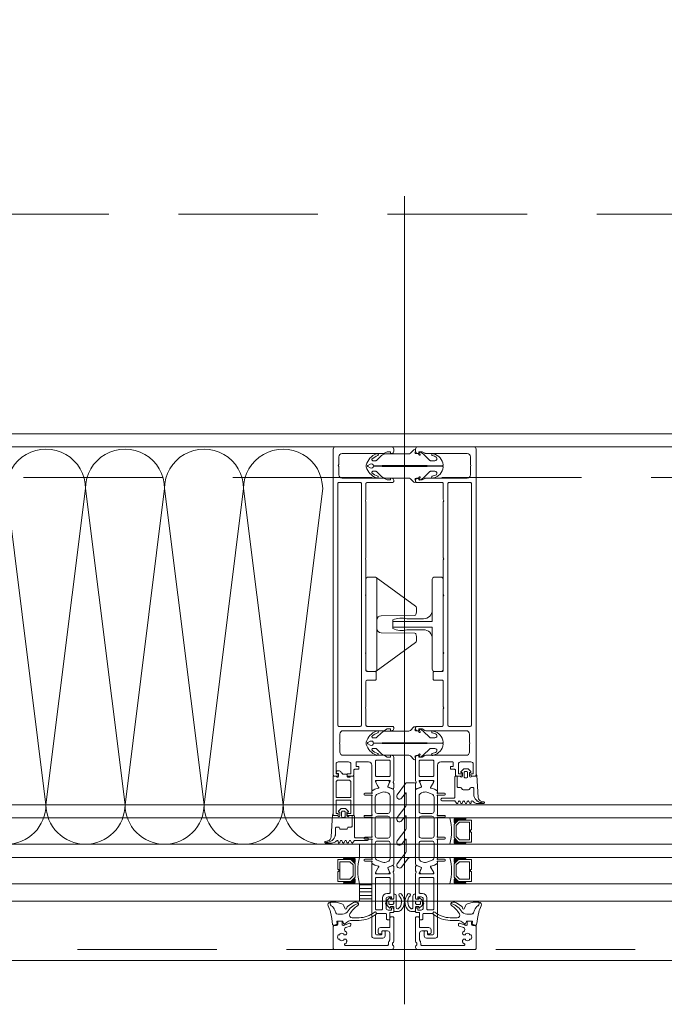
# Model space of a CAD drawing. Header units: millimetres. Extents: x 144573 to 336993, y 74252 to 247042.
# Tile 239 of 256: x 168444 to 168738, y 174595 to 175044. Entities that reach past the tile are written whole.
import ezdxf

# ---------------------------------------------------------------- set-up
doc = ezdxf.new("R2010")
doc.units = ezdxf.units.MM
doc.linetypes.add('ČÁRKOVANÁ', pattern=[19.05, 12.7, -6.35])
doc.layers.add('FASÁDA DETAILNÍ', color=255, linetype='Continuous', lineweight=0)

# ---------------------------------------------------------------- blocks, each defined once
blk = doc.blocks.new('244748_a')
blk.add_lwpolyline([(8.32, -1.69, 0.082248), (6.34, -0.9, -1.09695), (6.94, -0.1, -0.315353), (11.26, -5.15, -0.480529), (10.87, -5.64), (4.27, -5.64), (4.08, -5.45), (-16.53, -5.45), (-16.72, -5.64), (-20.43, -5.64, 0.574019), (-21.93, -4.78), (-22.99, -5.4, 0.524827), (-22.99, -5.9), (-21.93, -6.52, 0.574021), (-20.43, -5.66), (-16.72, -5.66), (-16.53, -5.85), (4.08, -5.85), (4.27, -5.66), (10.87, -5.66, -0.480529), (11.26, -6.15, -0.326229), (6.88, -11.09, -1.09695), (6.28, -10.3, 0.081457), (8.32, -9.61, 0.599203), (7.48, -8.05), (5.52, -8.05, 0.198965), (5.17, -8.2), (2.22, -11.15), (0.93, -12.01, -0.738038), (0.51, -11.62), (0.87, -11, 1), (0.35, -10.7), (0, -11.3), (-0.98, -11.3, 0.619205), (-1.45, -12.06), (-1.28, -12.43, -0.808139), (-2.04, -13.04), (-3.63, -11.44, 0.198906), (-4.34, -11.15), (-14.99, -11.15, -0.198936), (-16.76, -10.42), (-18.98, -8.2, 0.198942), (-19.33, -8.05), (-20.67, -8.05, 0.500217), (-21.09, -8.73, 0.122037), (-18.5, -10.27, -1.093735), (-19.1, -11.07, -0.240768), (-23.7, -6.07, -0.106226), (-23.7, -5.23, -0.256232), (-19, -0.13, -1.093735), (-18.4, -0.92, 0.116856), (-21.09, -2.57, 0.500217), (-20.67, -3.25), (-19.33, -3.25, 0.198942), (-18.98, -3.1), (-16.75, -0.88, -0.198936), (-14.99, -0.15), (-4.34, -0.15, 0.198907), (-3.63, 0.14), (-2.04, 1.74, -0.808139), (-1.28, 1.13), (-1.45, 0.76, 0.619205), (-0.98, 0), (0, 0), (0.35, -0.6, 1), (0.87, -0.3), (0.51, 0.32, -0.738038), (0.93, 0.71), (2.22, -0.15), (5.17, -3.1, 0.198965), (5.52, -3.25), (7.48, -3.25, 0.599203)], format="xyb", close=True)
blk = doc.blocks.new('236134_0100_s_v')
for points in [[(22.8, -23), (22.8, -5), (42, -5, 0.414214), (43, -4), (43, -1, 0.414214), (42, 0), (1, 0, 0.414214), (0, -1), (0, -4, 0.414214), (1, -5), (20.2, -5), (20.2, -23)], [(15, -5, -0.414214), (19, -9), (19, -16.57, 0.165764), (19.53, -23), (23.47, -23, 0.165764), (24, -16.57), (24, -9, -0.414214), (28, -5)]]:
    blk.add_lwpolyline(points, format="xyb")
blk = doc.blocks.new('236134_0200_s_v')
for points in [[(19.58, 5, -0.41166), (17.58, 6.98), (17.45, 22.25, 0.344217), (17.07, 22.73), (16, 23), (14, 23, 0.240828), (13.19, 22.59), (0.19, 4.59)], [(23.42, 5, 0.41166), (25.42, 6.98), (25.55, 22.25, -0.344217), (25.93, 22.73), (27, 23), (29, 23, -0.240828), (29.81, 22.59), (42.81, 4.59)]]:
    blk.add_lwpolyline(points, format="xyb")
blk.add_lwpolyline([(42, 5), (1, 5, 0.414214), (0, 4), (0, 1, 0.414214), (1, 0), (42, 0, 0.414214), (43, 1), (43, 4, 0.414214)], format="xyb", close=True)
blk = doc.blocks.new('284336')
for points in [[(-0.7, -9.6), (-10, -9.6, 0.414511), (-10.51, -10.11), (-10.51, -15.51, -1), (-11.69, -15.51), (-11.69, -9.6), (-12.69, -8.95, -0.668884), (-12.6, -8.23), (-11.99, -8.01, 0.766384), (-11.99, -7.21), (-12.6, -6.99, -0.76831), (-12.6, -6.23), (-11.99, -6.01, 0.766384), (-11.99, -5.21), (-12.6, -4.99, -0.76831), (-12.6, -4.23), (-11.99, -4.01, 0.766384), (-11.99, -3.21), (-12.6, -2.99, -0.877523), (-12.5, -2.22), (-12.1, -2.22, 0.698129), (-11.83, -1.5, -0.220231), (-12.89, 0.78), (-12.89, 3.45, -0.157143), (-12.82, 3.68), (-12.69, 3.42, -0.067482), (-12.48, 2.53, 0.393136), (-8.66, -1.02), (-6.1, -1.02, -0.414214), (-5.61, -1.51), (-5.61, -2.22, -0.267949), (-5.85, -2.65), (-6.35, -2.93, 0.267949), (-6.61, -3.38), (-6.61, -5.84, 0.267949), (-6.35, -6.29), (-5.85, -6.57, -0.267949), (-5.61, -7), (-5.61, -8.11, 0.414215), (-5.1, -8.62), (-0.41, -8.62), (-0.41, -9.31, -0.414212), (-0.7, -9.6)], [(-0.41, 0), (-0.41, -2, 0.990243), (-0.4, -3.02), (0.9, -3.02, 0.414214), (1.21, -2.71), (1.21, -2.61, -0.668123), (1.71, -2.4), (2.75, -3.45, -0.199004), (2.89, -3.79), (2.89, -5.43, -0.199038), (2.75, -5.77), (1.71, -6.82, -0.668191), (1.21, -6.61), (1.21, -6.51, 0.414214), (0.9, -6.2), (-0.4, -6.2, 0.990269), (-0.41, -7.22), (-0.41, -8.6), (-5.1, -8.6, -0.414215), (-5.59, -8.11), (-5.59, -7, 0.267949), (-5.84, -6.56), (-6.34, -6.27, -0.267949), (-6.59, -5.84), (-6.59, -3.38, -0.267949), (-6.34, -2.95), (-5.84, -2.66, 0.267949), (-5.59, -2.22), (-5.59, -1.51, 0.414214), (-6.1, -1), (-8.66, -1, -0.393156), (-12.46, 2.53, 0.067572), (-12.67, 3.43), (-12.8, 3.7, -0.637545), (-12.12, 3.53), (-11.92, 2.53, 0.344315), (-10.06, 0.91), (0, 0.38, -0.406913), (0.39, 0), (-0.41, 0)], [(1.7, -4.31, 0.414235), (1.2, -3.81), (-0.7, -3.81, 0.414214), (-1.2, -4.31), (-1.2, -4.91, 0.414214), (-0.7, -5.41), (1.2, -5.41, 0.414235), (1.7, -4.91), (1.7, -4.31)]]:
    blk.add_lwpolyline(points, format="xyb", close=True)
blk = doc.blocks.new('nesystémový nástavec 18')
for p, q in [((-17.5, 9.3), (-15.36, 9.3)), ((-15.36, 9.3), (0, 9.3)), ((0, 9.3), (0, 7.8)), ((-18, 6.8), (-18, 8.8)), ((-17, 6.3), (-17.5, 6.3)), ((-11, 8), (-17, 8)), ((-17, 8), (-17, 6.3)), ((-11, 1.3), (-11, 8)), ((-2.8, 8), (-9.7, 8)), ((-9.7, 1.3), (-9.7, 8)), ((-1.8, 2.3), (-1.8, 7)), ((-0.5, 7.3), (-0.5, 6.8)), ((0, 6.3), (0.55, 6.3)), ((0.55, 6.3), (0.95, 5.9)), ((0.95, 5.9), (0.95, 4.8)), ((0.95, 4.8), (0.95, 4.14)), ((-18, 0.5), (-18, 1.8)), ((-17.5, 2.3), (-17, 2.3)), ((-1.8, 0), (-17.5, 0)), ((-17, 2.3), (-17, 1.3)), ((-17, 1.3), (-11, 1.3)), ((-9.7, 1.3), (-2.8, 1.3)), ((0, 0), (-1.8, 0)), ((-0.4, 2.23), (-0.5, 2.04)), ((-0.5, 2.04), (-0.5, 2)), ((1.2, 2.44), (0, 2.44)), ((0, 1.5), (0, 0)), ((0.95, 4.14), (1.2, 4.14)), ((1.2, 1.85), (1.2, 2.44)), ((1.4, 3.94), (1.4, 3.84)), ((1.6, 3.64), (1.6, 3.64)), ((1.8, 1.37), (1.7, 1.35)), ((2.25, 1.63), (1.8, 1.37)), ((2.4, 2.84), (2.4, 1.89))]:
    blk.add_line(p, q)
for centre, radius, start, end in [((-17.5, 8.8), 0.5, 90, 180), ((-15.36, 9.8), 0.5, 270, 270.084), ((-17.5, 6.8), 0.5, 180.0012, 269.9988), ((-2.8, 7), 1, 0, 90), ((0, 7.3), 0.5, 89.9955, 180.0071), ((0, 6.8), 0.5, 179.9949, 270.006), ((0.75, 4.8), 0.2, 359.9656, 0.0344), ((-17.5, 1.8), 0.5, 89.999, 180.0002), ((-17.5, 0.5), 0.5, 180, 270), ((-2.8, 2.3), 1, 270, 0), ((0, 2), 0.5, 179.9716, 270.0327), ((0, 1.94), 0.5, 89.9975, 144.0007), ((1.2, 3.94), 0.2, 359.9707, 90.0249), ((1.7, 1.85), 0.5, 179.9991, 270), ((1.6, 3.84), 0.2, 179.9737, 270.035), ((1.6, 2.84), 0.8, 0.0065, 89.9919), ((2.1, 1.89), 0.3, 299.9815, 0.0183)]:
    blk.add_arc(centre, radius, start, end)
blk = doc.blocks.new('433270')
blk.add_lwpolyline([(1, 0, 0.414364), (0, -1), (0, -1.4, 0.255924), (0.23, -1.83, -0.547723), (0.23, -3.17, 0.255924), (0, -3.6), (0, -14.6, 0.414214), (0.3, -14.9), (1.2, -14.9, 0.414214), (1.7, -14.4), (1.7, -10.3, -0.414214), (2, -10), (6, -10, 0.414248), (7, -9), (7, -7.7, 0.414179), (6.5, -7.2), (5.7, -7.2, 0.414232), (5.4, -7.5), (5.4, -8.2, -0.414198), (5.1, -8.5), (2.8, -8.5, -0.414204), (1.8, -7.5), (1.8, -4.49, -0.147432), (1.97, -3.94, 0.147461), (2.4, -2.5), (2.4, -2.3, -0.414214), (2.9, -1.8), (21.87, -1.8, -0.668178), (22.22, -2.65), (22.16, -2.72, 1), (21.59, -3.29), (21.52, -3.35, 0.198912), (21.38, -3.71), (21.38, -4.05, 0.414214), (22.08, -4.75), (22.38, -4.75, 0.576988), (22.64, -4.3, -0.311246), (24.56, -4.3, 0.576988), (24.82, -4.75), (25.3, -4.75, -0.260065), (25.3, -6.65), (24.82, -6.65, 0.576988), (24.56, -7.1, -0.311246), (22.64, -7.1, 0.576988), (22.38, -6.65), (22.08, -6.65, 0.414214), (21.38, -7.35), (21.38, -7.61, 0.267949), (21.63, -8.04), (21.89, -8.2, -0.637047), (21.73, -10), (19.83, -10.7, 0.315299), (19.5, -11.17), (19.5, -11.49, 0.520567), (20.17, -11.96), (22.83, -10.99, -0.520567), (23.5, -11.46), (23.5, -12.5, 0.414062), (24, -13), (25, -13, 0.414186), (25.5, -12.5), (25.5, -11.5, -0.414182), (26, -11), (27, -11, 0.414214), (27.5, -10.5), (27.5, -0.5, 0.414214), (27, 0), (1, 0)], format="xyb", close=True)
blk = doc.blocks.new('284325')
for points in [[(0.84, -5.23, -0.560316), (0.94, -4.73), (1.94, -4.36, 0.3153), (2.14, -4.08), (2.14, -1.89, 0.451558), (1.8, -1.59), (0.9, -1.7, -0.399586), (0.57, -1.46), (0.3, -0.07, -0.415977), (0.53, 0.29, 0.024107), (6.15, 1.24, 0.076636), (8.99, 2.34, -0.577615), (10.79, 1.3), (10.02, 1.37, 0.283171), (9.08, 0.9, -0.168429), (7.07, -0.74), (5.9, -1.16, 0.315302), (5.24, -2.1), (5.24, -4.21, 0.269719), (6.76, -6.82, -0.194797), (10.18, -11.53, -0.342663), (9.17, -11.17, 0.119207), (5.43, -7.59, 0.578571), (3.63, -8.62), (3.63, -11.77, 0.176415), (6.16, -18.72, -1), (5.24, -19.49, -0.176415), (2.43, -11.77), (2.43, -8.89, 0.208286), (0.84, -5.23)], [(8.95, -6.65), (10.32, -8.78, -0.134555), (10.79, -10.63, -0.339795), (10.19, -11.53, 0.194788), (6.76, -6.81, -0.269736), (5.25, -4.21), (5.25, -2.1, -0.315302), (5.9, -1.17), (7.07, -0.74, 0.168429), (9.09, 0.89, -0.283167), (10.01, 1.36), (10.79, 1.29), (10.79, -0.74, -0.070852), (10.71, -1.3), (9.95, -3.93, -0.241839), (9.08, -4.83), (7.93, -5.22, 0.836024), (8.08, -6.19), (8.11, -6.19, -0.255349), (8.95, -6.65)]]:
    blk.add_lwpolyline(points, format="xyb", close=True)
blk = doc.blocks.new('*U1335')
for points in [[(0, 0, 0.414243), (0.1, 0.1), (0, 0.9, -1.0001), (0.2, 0.9), (0.1, 0.1, 0.414228), (0.2, 0, 0.414228)], [(0.2, 0, 0.414243), (0.3, 0.1), (0.2, 0.9, -1.0001), (0.4, 0.9), (0.3, 0.1, 0.414228), (0.4, 0, 0.414228)], [(0.4, 0, 0.414243), (0.5, 0.1), (0.4, 0.9, -1.0001), (0.6, 0.9), (0.5, 0.1, 0.414228), (0.6, 0, 0.414228)], [(0.6, 0, 0.414243), (0.7, 0.1), (0.6, 0.9, -1.0001), (0.8, 0.9), (0.7, 0.1, 0.414228), (0.8, 0, 0.414228)], [(0.8, 0, 0.414243), (0.9, 0.1), (0.8, 0.9, -1.0001), (1, 0.9), (0.9, 0.1, 0.414228), (1, 0, 0.414228)], [(1, 0, 0.414243), (1.1, 0.1), (1, 0.9, -1.0001), (1.2, 0.9), (1.1, 0.1, 0.414228), (1.2, 0, 0.414228)], [(1.2, 0, 0.414243), (1.3, 0.1), (1.2, 0.9, -1.0001), (1.4, 0.9), (1.3, 0.1, 0.414228), (1.4, 0, 0.414228)], [(1.4, 0, 0.414243), (1.5, 0.1), (1.4, 0.9, -1.0001), (1.6, 0.9), (1.5, 0.1, 0.414228), (1.6, 0, 0.414228)], [(1.6, 0, 0.414243), (1.7, 0.1), (1.6, 0.9, -1.0001), (1.8, 0.9), (1.7, 0.1, 0.414228), (1.8, 0, 0.414228)], [(1.8, 0, 0.414243), (1.9, 0.1), (1.8001, 0.9, -1.0001), (2, 0.9), (1.9001, 0.1, 0.414228), (2, 0, 0.414228)]]:
    blk.add_lwpolyline(points, format="xyb")
blk = doc.blocks.new('288126')
for points in [[(-16.5, 0), (16.5, 0)], [(-21.36, -6.34), (-17.8, -3.69)], [(-17, -2.08), (-17, -0.5)], [(-8.83, -4.3), (-14.11, -4.3)], [(1.81, -4.3), (-3.71, -4.3)], [(12.21, -4.3), (6.93, -4.3)], [(17, -0.5), (17, -3.8)], [(-14.71, -4.5), (-19.87, -8.34)], [(-10.96, -6.34), (-8.71, -4.66)], [(-4.31, -4.5), (-9.47, -8.34)], [(-0.35, -6.36), (1.93, -4.66)], [(6.33, -4.5), (1.14, -8.37)], [(10.05, -6.36), (12.33, -4.66)], [(16.6, -4.6), (11.54, -8.37)]]:
    blk.add_lwpolyline(points)
for centre, radius, start, end in [((16.5, -0.5), 0.5, 0, 90), ((-16.5, -0.5), 0.5, 90, 180), ((16, -3.8), 1, 306.7059, 0), ((-20.61, -7.34), 1.25, 126.7059, 306.7059), ((-10.21, -7.34), 1.25, 126.7059, 306.7059), ((0.4, -7.37), 1.25, 126.7059, 306.7059), ((10.8, -7.37), 1.25, 126.7059, 306.7059)]:
    blk.add_arc(centre, radius, start, end)
at = {"extrusion": (0, 0, -1)}
for centre, radius, start, end in [((19, -2.08), 2, 180, 233.2941), ((14.11, -5.3), 1, 53.2941, 90), ((8.83, -4.5), 0.2, 90, 233.2941), ((3.71, -5.3), 1, 53.2941, 90), ((-1.81, -4.5), 0.2, 90, 233.2941), ((-6.93, -5.3), 1, 53.2941, 90), ((-12.21, -4.5), 0.2, 90, 233.2941)]:
    blk.add_arc(centre, radius, start, end, dxfattribs=at)
blk = doc.blocks.new('246426')
for points in [[(-1.84, 0.64), (-2.86, -0.38, 0.198926), (-3.15, -1.09), (-3.15, -2.31, 0.198926), (-2.86, -3.02), (-1.84, -4.04, 0.637051), (-1.5, -3.92), (-1.45, -3.4), (-0.3, -3.4, -0.41484), (0, -3.7), (0, -5.19, 0.414232), (0.5, -5.69), (2.14, -5.69, 0.071862), (2.2, -5.68, 0.157876), (3.73, -4.64, 0.360336), (3.48, 2.39, 0.964062), (2.54, 1.48, -0.403385), (2.25, -4.34, -0.190964), (2.11, -4.39), (1.7, -4.39, -0.414214), (1.2, -3.89), (1.2, 1.31, 0.414201), (0.2, 2.31), (0, 2.31), (0, 0.3, -0.414214), (-0.3, 0), (-1.45, 0), (-1.5, 0.52, 0.637051), (-1.84, 0.64)], [(-2.25, -1.4, -0.414214), (-1.85, -1), (-0.4, -1, -0.414214), (0, -1.4), (0, -2, -0.414214), (-0.4, -2.4), (-1.85, -2.4, -0.414214), (-2.25, -2), (-2.25, -1.4)]]:
    blk.add_lwpolyline(points, format="xyb", close=True)

msp = doc.modelspace()

# ---------------------------------------------------------------- hatches: boundary and pattern name
at = {"layer": 'FASÁDA DETAILNÍ'}
h = msp.add_hatch(dxfattribs=at)
h.set_pattern_fill('ANSI31', color=256, scale=0.5, angle=495)
h.set_pattern_definition([(180, (158284.5588, 130529.9017), (-7e-16, -1.5875), [])])
h.paths.add_polyline_path([(168598.98, 174650.259), (168604.48, 174650.259), (168604.48, 174642.259), (168598.98, 174642.259)])

# ---------------------------------------------------------------- linework, layer by layer
for p, q in [((168619.48, 174595.313), (168619.48, 174963.55)), ((169404.98, 174849.259), (166567.98, 174849.259)), ((168679.98, 174849.259), (166567.98, 174849.259)), ((169681.98, 174686.259), (165483.48, 174686.259)), ((165483.48, 174680.259), (169681.98, 174680.259)), ((169681.98, 174668.259), (165483.48, 174668.259)), ((168598.98, 174668.259), (168189.98, 174668.259)), ((168598.98, 174668.259), (168598.98, 174662.259)), ((165483.48, 174662.259), (169681.98, 174662.259)), ((168189.98, 174662.259), (168598.98, 174662.259)), ((169681.98, 174650.259), (165483.48, 174650.259)), ((168598.98, 174650.259), (168189.98, 174650.259)), ((168598.98, 174642.259), (168598.98, 174650.259)), ((165483.48, 174642.259), (169681.98, 174642.259)), ((168189.98, 174642.259), (168598.98, 174642.259))]:
    msp.add_line(p, q, dxfattribs=at)
for points in [[(173301.48, 174615.259), (146721.48, 174615.259), (146721.48, 198295.259), (173301.48, 198295.259)], [(173061.48, 174855.259), (146961.48, 174855.259), (146961.48, 198055.259), (173061.48, 198055.259)], [(168649.98, 174679.259), (168643.98, 174679.259), (168641.98, 174677.259), (168641.98, 174671.259), (168643.98, 174669.259), (168649.98, 174669.259), (168649.98, 174673.759), (168649.48, 174673.759), (168649.48, 174674.759), (168649.98, 174674.759)], [(168648.98, 174670.259), (168648.98, 174678.259), (168644.394, 174678.259), (168642.98, 174676.844), (168642.98, 174671.811), (168644.394, 174670.259)], [(168588.98, 174661.259), (168594.98, 174661.259), (168596.98, 174659.259), (168596.98, 174653.259), (168594.98, 174651.259), (168588.98, 174651.259), (168588.98, 174655.759), (168589.48, 174655.759), (168589.48, 174656.759), (168588.98, 174656.759)], [(168649.98, 174661.259), (168643.98, 174661.259), (168641.98, 174659.259), (168641.98, 174653.259), (168643.98, 174651.259), (168649.98, 174651.259), (168649.98, 174655.759), (168649.48, 174655.759), (168649.48, 174656.759), (168649.98, 174656.759)], [(168589.98, 174652.259), (168589.98, 174660.259), (168594.566, 174660.259), (168595.98, 174658.844), (168595.98, 174653.811), (168594.566, 174652.259)], [(168648.98, 174652.259), (168648.98, 174660.259), (168644.394, 174660.259), (168642.98, 174658.844), (168642.98, 174653.811), (168644.394, 174652.259)], [(168598.98, 174642.259), (168604.48, 174642.259), (168604.48, 174650.259), (168598.98, 174650.259)]]:
    msp.add_lwpolyline(points, close=True, dxfattribs=at)
at = {"layer": 'FASÁDA DETAILNÍ', "linetype": 'ČÁRKOVANÁ', "ltscale": 5}
for points in [[(173296.48, 174620.259), (146726.48, 174620.259), (146726.48, 198290.259), (173296.48, 198290.259)], [(173081.48, 174835.259), (146941.48, 174835.259), (146941.48, 198075.259), (173081.48, 198075.259)], [(172961.48, 174955.259), (147061.48, 174955.259), (147061.48, 197955.259), (172961.48, 197955.259)]]:
    msp.add_lwpolyline(points, close=True, dxfattribs=at)
at = {"layer": 'FASÁDA DETAILNÍ'}
msp.add_lwpolyline([(168587.98, 174849.259), (168200.98, 174849.259)], dxfattribs=at)
for points in [[(168586.98, 174848.259), (168586.98, 174699.759, 0.4142136), (168587.48, 174699.259), (168588.78, 174699.259, 0.4142197), (168589.28, 174699.759), (168589.28, 174700.259), (168588.28, 174700.259), (168588.28, 174704.759, -0.4142136), (168589.28, 174705.759), (168593.98, 174705.759, -0.4142136), (168594.98, 174704.759), (168594.98, 174700.259), (168593.28, 174700.259), (168593.28, 174699.759, 0.4142012), (168593.78, 174699.259), (168595.78, 174699.259, 0.4142136), (168596.28, 174699.759), (168596.28, 174701.902, -0.4142136), (168596.78, 174702.402), (168598.58, 174702.402), (168598.58, 174703.653), (168597.38, 174703.653), (168597.38, 174705.459, -0.4142136), (168597.68, 174705.759), (168602.979, 174705.759, -0.4141667), (168604.479, 174704.259), (168604.48, 174697.261), (168604.48, 174693.161, 0.5773503), (168605.08, 174692.814), (168605.943, 174693.313), (168607.435, 174693.741, 0.4887011), (168607.612, 174694.18), (168606.18, 174696.645), (168606.18, 174697.066, -0.4325656), (168606.38, 174697.261), (168612.685, 174697.261, -0.5483974), (168612.87, 174696.979), (168611.802, 174694.596, 0.4253361), (168611.91, 174694.328), (168613.933, 174693.512, 0.5315629), (168614.482, 174693.883), (168614.482, 174695.947, 0.2313061), (168614.367, 174696.184, -0.3061853), (168614.263, 174696.503), (168614.48, 174697.261), (168614.48, 174707.764, 0.4142136), (168613.48, 174708.764), (168612.98, 174708.764), (168612.98, 174707.964), (168611.48, 174707.964), (168610.336, 174708.625, 0.1316504), (168609.836, 174708.759), (168591.472, 174708.759, -0.4142136), (168589.972, 174710.259), (168589.972, 174713.759, -0.3999851), (168589.972, 174714.759), (168589.972, 174718.459, -0.4142136), (168591.472, 174719.959), (168609.836, 174719.959, 0.1316504), (168610.336, 174720.093), (168611.48, 174720.753), (168612.98, 174720.753), (168612.98, 174719.953), (168613.48, 174719.953, 0.4142136), (168614.48, 174720.953), (168614.48, 174721.459, 0.4142136), (168613.98, 174721.959), (168602.38, 174721.959, -0.4142136), (168601.88, 174722.459), (168601.88, 174729.859, -0.3999851), (168601.88, 174730.859), (168601.88, 174742.459, -0.4142136), (168602.38, 174742.959), (168605.98, 174742.959, 0.4142136), (168606.48, 174743.459), (168606.48, 174746.459, 0.4142136), (168605.98, 174746.959), (168602.38, 174746.959, -0.4142136), (168601.88, 174747.459), (168601.88, 174754.759, -0.38324), (168601.88, 174755.759), (168601.88, 174781.259, -0.38324), (168601.88, 174782.259), (168601.88, 174797.759, -0.38324), (168601.88, 174798.759), (168601.88, 174824.259, -0.38324), (168601.88, 174825.259), (168601.88, 174832.559, -0.4142136), (168602.38, 174833.059), (168613.98, 174833.059, 0.4142136), (168614.48, 174833.559), (168614.48, 174834.059, 0.4142136), (168613.48, 174835.059), (168612.98, 174835.059), (168612.98, 174834.259), (168611.48, 174834.259), (168610.326, 174834.925, 0.1169365), (168609.826, 174835.059), (168590.972, 174835.059, -0.4142315), (168589.472, 174836.559), (168589.472, 174840.269, -0.3999851), (168589.472, 174841.269), (168589.472, 174844.759, -0.4142315), (168590.972, 174846.259), (168609.826, 174846.259, 0.1169365), (168610.326, 174846.393), (168611.48, 174847.059), (168612.98, 174847.059), (168612.98, 174846.259), (168613.48, 174846.259, 0.4142136), (168614.48, 174847.259), (168614.48, 174848.259, 0.4142136), (168613.48, 174849.259), (168587.98, 174849.259, 0.4142135), (168586.98, 174848.259)], [(168651.98, 174848.259), (168651.98, 174699.759, -0.4142136), (168651.48, 174699.259), (168650.18, 174699.259, -0.4142197), (168649.68, 174699.759), (168649.68, 174700.259), (168650.68, 174700.259), (168650.68, 174704.759, 0.4142136), (168649.68, 174705.759), (168644.98, 174705.759, 0.4142136), (168643.98, 174704.759), (168643.98, 174700.259), (168645.68, 174700.259), (168645.68, 174699.759, -0.4142012), (168645.18, 174699.259), (168643.18, 174699.259, -0.4142136), (168642.68, 174699.759), (168642.68, 174701.902, 0.4142136), (168642.18, 174702.402), (168640.38, 174702.402), (168640.38, 174703.653), (168641.58, 174703.653), (168641.58, 174705.459, 0.4142136), (168641.28, 174705.759), (168635.981, 174705.759, 0.4141667), (168634.481, 174704.259), (168634.48, 174697.261), (168634.48, 174693.161, -0.5773503), (168633.88, 174692.814), (168633.017, 174693.313), (168631.525, 174693.741, -0.4887011), (168631.348, 174694.18), (168632.78, 174696.645), (168632.78, 174697.066, 0.4325656), (168632.58, 174697.261), (168626.275, 174697.261, 0.5483974), (168626.09, 174696.979), (168627.158, 174694.596, -0.4253361), (168627.05, 174694.328), (168625.027, 174693.512, -0.5315629), (168624.478, 174693.883), (168624.478, 174695.947, -0.2313061), (168624.593, 174696.184, 0.3061853), (168624.697, 174696.503), (168624.48, 174697.261), (168624.48, 174707.764, -0.4142136), (168625.48, 174708.764), (168625.98, 174708.764), (168625.98, 174707.964), (168627.48, 174707.964), (168628.624, 174708.625, -0.1316504), (168629.124, 174708.759), (168647.488, 174708.759, 0.4142136), (168648.988, 174710.259), (168648.988, 174713.759, 0.3999851), (168648.988, 174714.759), (168648.988, 174718.459, 0.4142136), (168647.488, 174719.959), (168629.124, 174719.959, -0.1316504), (168628.624, 174720.093), (168627.48, 174720.753), (168625.98, 174720.753), (168625.98, 174719.953), (168625.48, 174719.953, -0.4142136), (168624.48, 174720.953), (168624.48, 174721.459, -0.4142136), (168624.98, 174721.959), (168636.58, 174721.959, 0.4142136), (168637.08, 174722.459), (168637.08, 174729.859, 0.3999851), (168637.08, 174730.859), (168637.08, 174742.459, 0.4142136), (168636.58, 174742.959), (168632.98, 174742.959, -0.4142136), (168632.48, 174743.459), (168632.48, 174746.459, -0.4142136), (168632.98, 174746.959), (168636.58, 174746.959, 0.4142136), (168637.08, 174747.459), (168637.08, 174754.759, 0.38324), (168637.08, 174755.759), (168637.08, 174781.259, 0.38324), (168637.08, 174782.259), (168637.08, 174797.759, 0.38324), (168637.08, 174798.759), (168637.08, 174824.259, 0.38324), (168637.08, 174825.259), (168637.08, 174832.559, 0.4142136), (168636.58, 174833.059), (168624.98, 174833.059, -0.4142136), (168624.48, 174833.559), (168624.48, 174834.059, -0.4142136), (168625.48, 174835.059), (168625.98, 174835.059), (168625.98, 174834.259), (168627.48, 174834.259), (168628.634, 174834.925, -0.1169365), (168629.134, 174835.059), (168647.988, 174835.059, 0.4142315), (168649.488, 174836.559), (168649.488, 174840.269, 0.3999851), (168649.488, 174841.269), (168649.488, 174844.759, 0.4142315), (168647.988, 174846.259), (168629.134, 174846.259, -0.1169365), (168628.634, 174846.393), (168627.48, 174847.059), (168625.98, 174847.059), (168625.98, 174846.259), (168625.48, 174846.259, -0.4142136), (168624.48, 174847.259), (168624.48, 174848.259, -0.4142136), (168625.48, 174849.259), (168650.98, 174849.259, -0.4142135), (168651.98, 174848.259)], [(168589.08, 174722.459), (168589.08, 174832.559, -0.4142136), (168589.58, 174833.059), (168599.28, 174833.059, -0.4142136), (168599.78, 174832.559), (168599.78, 174722.459, -0.4142136), (168599.28, 174721.959), (168589.58, 174721.959, -0.4142136), (168589.08, 174722.459)], [(168649.88, 174722.459), (168649.88, 174832.559, 0.4142136), (168649.38, 174833.059), (168639.68, 174833.059, 0.4142136), (168639.18, 174832.559), (168639.18, 174722.459, 0.4142136), (168639.68, 174721.959), (168649.38, 174721.959, 0.4142136), (168649.88, 174722.459)], [(168612.38, 174706.559, -0.4142136), (168612.88, 174706.059), (168612.88, 174699.559, -0.4142136), (168612.38, 174699.059), (168606.68, 174699.059, -0.4142136), (168606.18, 174699.559), (168606.18, 174706.059, -0.4142136), (168606.68, 174706.559), (168612.38, 174706.559)], [(168626.58, 174706.559, 0.4142136), (168626.08, 174706.059), (168626.08, 174699.559, 0.4142136), (168626.58, 174699.059), (168632.28, 174699.059, 0.4142136), (168632.78, 174699.559), (168632.78, 174706.059, 0.4142136), (168632.28, 174706.559), (168626.58, 174706.559)], [(168614.48, 174692.92), (168614.481, 174681.009), (168614.48, 174659.098, -0.3058367), (168614.167, 174658.634), (168611.88, 174657.711, 0.4253361), (168611.772, 174657.444), (168612.489, 174655.825, -0.5437525), (168611.804, 174654.769), (168606.9, 174654.769, -0.5781822), (168606.381, 174655.67), (168607.642, 174657.862, 0.4885049), (168607.466, 174658.301), (168605.951, 174658.735), (168604.63, 174659.498, -0.2824777), (168604.481, 174659.774), (168604.481, 174660.219, 1.4470094), (168604.349, 174660.569), (168601.381, 174660.569, -1), (168601.381, 174661.369), (168604.349, 174661.369, 1.4470094), (168604.481, 174661.719), (168604.481, 174670.259, 1.4470094), (168604.349, 174670.609), (168601.381, 174670.609, -1), (168601.381, 174671.409), (168604.349, 174671.409, 1.4470094), (168604.481, 174671.759), (168604.481, 174680.259, 1.4470094), (168604.349, 174680.609), (168601.381, 174680.609, -1), (168601.381, 174681.409), (168604.349, 174681.409, 1.4470094), (168604.481, 174681.759), (168604.481, 174690.299, 1.4470094), (168604.349, 174690.649), (168601.381, 174690.649, -1), (168601.381, 174691.449), (168604.349, 174691.449, 1.4470094), (168604.481, 174691.799), (168604.481, 174692.244, -0.2824777), (168604.63, 174692.52), (168605.951, 174693.282), (168607.466, 174693.717, 0.4885049), (168607.642, 174694.156), (168606.381, 174696.347, -0.5781822), (168606.9, 174697.249), (168611.804, 174697.249, -0.5437525), (168612.489, 174696.192), (168611.772, 174694.574, 0.4253361), (168611.88, 174694.306), (168614.167, 174693.383, -0.3058367), (168614.48, 174692.92)], [(168624.48, 174692.92), (168624.479, 174681.009), (168624.48, 174659.098, 0.3058367), (168624.793, 174658.634), (168627.08, 174657.711, -0.4253361), (168627.188, 174657.444), (168626.471, 174655.825, 0.5437525), (168627.156, 174654.769), (168632.06, 174654.769, 0.5781822), (168632.579, 174655.67), (168631.318, 174657.862, -0.4885049), (168631.494, 174658.301), (168633.009, 174658.735), (168634.33, 174659.498, 0.2824777), (168634.479, 174659.774), (168634.479, 174660.219, -1.4470094), (168634.611, 174660.569), (168637.579, 174660.569, 1), (168637.579, 174661.369), (168634.611, 174661.369, -1.4470094), (168634.479, 174661.719), (168634.479, 174670.259, -1.4470094), (168634.611, 174670.609), (168637.579, 174670.609, 1), (168637.579, 174671.409), (168634.611, 174671.409, -1.4470094), (168634.479, 174671.759), (168634.479, 174680.259, -1.4470094), (168634.611, 174680.609), (168637.579, 174680.609, 1), (168637.579, 174681.409), (168634.611, 174681.409, -1.4470094), (168634.479, 174681.759), (168634.479, 174690.299, -1.4470094), (168634.611, 174690.649), (168637.579, 174690.649, 1), (168637.579, 174691.449), (168634.611, 174691.449, -1.4470094), (168634.479, 174691.799), (168634.479, 174692.244, 0.2824777), (168634.33, 174692.52), (168633.009, 174693.282), (168631.494, 174693.717, -0.4885049), (168631.318, 174694.156), (168632.579, 174696.347, 0.5781822), (168632.06, 174697.249), (168627.156, 174697.249, 0.5437525), (168626.471, 174696.192), (168627.188, 174694.574, -0.4253361), (168627.08, 174694.306), (168624.793, 174693.383, 0.3058367), (168624.48, 174692.92)], [(168612.881, 174683.309), (168612.881, 174690.209, 0.3249157), (168611.845, 174691.636), (168610.994, 174691.912, 0.1764286), (168608.943, 174691.84), (168607.018, 174691.061, 0.305619), (168606.081, 174689.671), (168606.081, 174683.309, 0.4142178), (168607.081, 174682.309), (168611.881, 174682.309, 0.4142178), (168612.881, 174683.309)], [(168626.079, 174683.309), (168626.079, 174690.209, -0.3249157), (168627.116, 174691.636), (168627.966, 174691.912, -0.1764286), (168630.018, 174691.84), (168631.942, 174691.061, -0.305619), (168632.879, 174689.671), (168632.879, 174683.309, -0.4142178), (168631.879, 174682.309), (168627.079, 174682.309, -0.4142178), (168626.079, 174683.309)], [(168612.881, 174672.009), (168612.881, 174680.009, 0.4142136), (168611.881, 174681.009), (168607.081, 174681.009, 0.4142136), (168606.081, 174680.009), (168606.081, 174672.009, 0.4142136), (168607.081, 174671.009), (168611.881, 174671.009, 0.4142136), (168612.881, 174672.009)], [(168626.079, 174672.009), (168626.079, 174680.009, -0.4142136), (168627.079, 174681.009), (168631.879, 174681.009, -0.4142136), (168632.879, 174680.009), (168632.879, 174672.009, -0.4142136), (168631.879, 174671.009), (168627.079, 174671.009, -0.4142136), (168626.079, 174672.009)], [(168612.881, 174661.808), (168612.881, 174668.709, 0.4142178), (168611.881, 174669.709), (168607.081, 174669.709, 0.4142178), (168606.081, 174668.709), (168606.081, 174662.346, 0.305619), (168607.018, 174660.956), (168608.943, 174660.178, 0.1764286), (168610.994, 174660.106), (168611.845, 174660.382, 0.3249157), (168612.881, 174661.808)], [(168626.079, 174661.808), (168626.079, 174668.709, -0.4142178), (168627.079, 174669.709), (168631.879, 174669.709, -0.4142178), (168632.879, 174668.709), (168632.879, 174662.346, -0.305619), (168631.942, 174660.956), (168630.018, 174660.178, -0.1764286), (168627.966, 174660.106), (168627.116, 174660.382, -0.3249157), (168626.079, 174661.808)], [(168614.48, 174654.759), (168614.48, 174643.759, -0.4144257), (168613.98, 174643.259), (168613.487, 174643.259), (168613.487, 174644.259), (168611.987, 174644.259, 0.4142136), (168610.987, 174643.259), (168610.987, 174641.759, 0.3999851), (168610.987, 174640.759), (168610.987, 174639.259, 0.4142136), (168611.987, 174638.259), (168613.48, 174638.259), (168613.48, 174639.259), (168613.98, 174639.259, -0.4144559), (168614.48, 174638.758), (168614.479, 174637.458, -0.4139712), (168614.179, 174637.159), (168612.98, 174637.159, 0.4142136), (168612.68, 174636.859), (168612.68, 174633.859), (168611.68, 174633.859, -0.4142136), (168611.18, 174634.359), (168611.18, 174636.259, 0.4142136), (168610.68, 174636.759), (168607.18, 174636.759, 0.4142056), (168606.18, 174635.759), (168606.18, 174627.459, 0.4142063), (168606.68, 174626.959), (168608.58, 174626.959, 0.414219), (168609.08, 174627.459), (168609.08, 174628.259, -0.4142136), (168609.58, 174628.759), (168610.08, 174628.759, -0.4142136), (168610.58, 174628.259), (168610.58, 174626.459, -0.4142136), (168609.58, 174625.459), (168605.48, 174625.459, -0.4142136), (168604.48, 174626.459), (168604.48, 174654.759), (168604.48, 174658.859, -0.5773503), (168605.08, 174659.205), (168605.943, 174658.707), (168607.435, 174658.279, -0.4887011), (168607.612, 174657.84), (168606.18, 174655.374), (168606.18, 174654.954, 0.4325656), (168606.38, 174654.759), (168612.685, 174654.759, 0.5483974), (168612.87, 174655.04), (168611.802, 174657.424, -0.4253361), (168611.91, 174657.691), (168613.933, 174658.508, -0.5315625), (168614.482, 174658.137), (168614.482, 174656.073, -0.2313061), (168614.367, 174655.836, 0.3061853), (168614.263, 174655.517), (168614.48, 174654.759)], [(168624.48, 174654.759), (168624.48, 174643.759, 0.4144257), (168624.98, 174643.259), (168625.473, 174643.259), (168625.473, 174644.259), (168626.973, 174644.259, -0.4142136), (168627.973, 174643.259), (168627.973, 174641.759, -0.3999851), (168627.973, 174640.759), (168627.973, 174639.259, -0.4142136), (168626.973, 174638.259), (168625.48, 174638.259), (168625.48, 174639.259), (168624.98, 174639.259, 0.4144559), (168624.48, 174638.758), (168624.481, 174637.458, 0.4139712), (168624.781, 174637.159), (168625.98, 174637.159, -0.4142136), (168626.28, 174636.859), (168626.28, 174633.859), (168627.28, 174633.859, 0.4142136), (168627.78, 174634.359), (168627.78, 174636.259, -0.4142136), (168628.28, 174636.759), (168631.78, 174636.759, -0.4142056), (168632.78, 174635.759), (168632.78, 174627.459, -0.4142063), (168632.28, 174626.959), (168630.38, 174626.959, -0.414219), (168629.88, 174627.459), (168629.88, 174628.259, 0.4142136), (168629.38, 174628.759), (168628.88, 174628.759, 0.4142136), (168628.38, 174628.259), (168628.38, 174626.459, 0.4142136), (168629.38, 174625.459), (168633.48, 174625.459, 0.4142136), (168634.48, 174626.459), (168634.48, 174654.759), (168634.48, 174658.859, 0.5773503), (168633.88, 174659.205), (168633.017, 174658.707), (168631.525, 174658.279, 0.4887011), (168631.348, 174657.84), (168632.78, 174655.374), (168632.78, 174654.954, -0.4325656), (168632.58, 174654.759), (168626.275, 174654.759, -0.5483974), (168626.09, 174655.04), (168627.158, 174657.424, 0.4253361), (168627.05, 174657.691), (168625.027, 174658.508, 0.5315625), (168624.478, 174658.137), (168624.478, 174656.073, 0.2313061), (168624.593, 174655.836, -0.3061853), (168624.697, 174655.517), (168624.48, 174654.759)], [(168606.18, 174652.559), (168606.18, 174638.859, 0.4142136), (168606.68, 174638.359), (168608.887, 174638.359, 0.4142136), (168609.387, 174638.859), (168609.387, 174643.829, -0.4111388), (168611.387, 174645.859), (168612.38, 174645.859, 0.4142136), (168612.88, 174646.359), (168612.88, 174652.559, 0.4142136), (168612.38, 174653.059), (168606.68, 174653.059, 0.4142136), (168606.18, 174652.559)], [(168632.78, 174652.559), (168632.78, 174638.859, -0.4142136), (168632.28, 174638.359), (168630.073, 174638.359, -0.4142136), (168629.573, 174638.859), (168629.573, 174643.829, 0.4111388), (168627.573, 174645.859), (168626.58, 174645.859, -0.4142136), (168626.08, 174646.359), (168626.08, 174652.559, -0.4142136), (168626.58, 174653.059), (168632.28, 174653.059, -0.4142136), (168632.78, 174652.559)]]:
    msp.add_lwpolyline(points, format="xyb", close=True, dxfattribs=at)
for centre, radius, start, end in [((168618.089, 174674.259), 22.699, 344.67278, 15.32722), ((168645.531, 174678.907), 3.546, 157.59095, 202.70618), ((168645.164, 174679.021), 2.897, 154.70485, 204.69333), ((168644.815, 174679.189), 2.248, 151.59719, 208.47266), ((168644.571, 174679.334), 1.712, 147.31435, 212.70505), ((168644.411, 174679.473), 1.263, 141.50044, 218.03437), ((168644.321, 174679.621), 0.879, 133.50356, 226.00509), ((168644.333, 174679.759), 0.596, 123.03656, 236.96344), ((168644.625, 174679.759), 0.596, 123.03656, 236.96344), ((168644.918, 174679.759), 0.596, 123.03656, 236.96344), ((168645.21, 174679.759), 0.596, 123.03656, 236.96344), ((168645.503, 174679.759), 0.596, 123.03656, 236.96344), ((168645.795, 174679.759), 0.596, 123.03656, 236.96344), ((168646.088, 174679.759), 0.596, 123.03656, 236.96344), ((168646.38, 174679.759), 0.596, 123.03656, 236.96344), ((168646.673, 174679.759), 0.596, 123.03656, 236.96344), ((168646.965, 174679.759), 0.596, 123.03656, 236.96344), ((168647.258, 174679.759), 0.596, 123.03656, 236.96344), ((168647.55, 174679.759), 0.596, 123.03656, 236.96344), ((168647.843, 174679.759), 0.596, 123.03656, 236.96344), ((168645.531, 174669.61), 3.546, 157.29382, 202.40905), ((168645.164, 174669.496), 2.897, 155.30667, 205.29515), ((168644.815, 174669.328), 2.248, 151.52734, 208.40281), ((168644.571, 174669.183), 1.712, 147.29495, 212.68565), ((168644.411, 174669.045), 1.263, 141.96563, 218.49956), ((168644.321, 174668.896), 0.879, 133.99491, 226.49644), ((168644.333, 174668.759), 0.596, 123.03656, 236.96344), ((168644.625, 174668.759), 0.596, 123.03656, 236.96344), ((168644.918, 174668.759), 0.596, 123.03656, 236.96344), ((168645.21, 174668.759), 0.596, 123.03656, 236.96344), ((168645.503, 174668.759), 0.596, 123.03656, 236.96344), ((168645.795, 174668.759), 0.596, 123.03656, 236.96344), ((168646.088, 174668.759), 0.596, 123.03656, 236.96344), ((168646.38, 174668.759), 0.596, 123.03656, 236.96344), ((168646.673, 174668.759), 0.596, 123.03656, 236.96344), ((168646.965, 174668.759), 0.596, 123.03656, 236.96344), ((168647.258, 174668.759), 0.596, 123.03656, 236.96344), ((168647.55, 174668.759), 0.596, 123.03656, 236.96344), ((168647.843, 174668.759), 0.596, 123.03656, 236.96344), ((168591.117, 174661.759), 0.596, 303.03656, 56.96344), ((168591.41, 174661.759), 0.596, 303.03656, 56.96344), ((168591.702, 174661.759), 0.596, 303.03656, 56.96344), ((168591.995, 174661.759), 0.596, 303.03656, 56.96344), ((168592.287, 174661.759), 0.596, 303.03656, 56.96344), ((168592.58, 174661.759), 0.596, 303.03656, 56.96344), ((168592.872, 174661.759), 0.596, 303.03656, 56.96344), ((168593.165, 174661.759), 0.596, 303.03656, 56.96344), ((168593.457, 174661.759), 0.596, 303.03656, 56.96344), ((168593.75, 174661.759), 0.596, 303.03656, 56.96344), ((168594.042, 174661.759), 0.596, 303.03656, 56.96344), ((168594.335, 174661.759), 0.596, 303.03656, 56.96344), ((168594.627, 174661.759), 0.596, 303.03656, 56.96344), ((168594.64, 174661.621), 0.879, 313.99491, 46.49644), ((168594.549, 174661.473), 1.263, 321.96563, 38.49956), ((168594.389, 174661.334), 1.712, 327.29495, 32.68565), ((168594.145, 174661.189), 2.248, 331.52734, 28.40281), ((168593.796, 174661.021), 2.897, 335.30667, 25.29515), ((168593.429, 174660.907), 3.546, 337.29382, 22.40905), ((168620.871, 174656.259), 22.699, 164.67278, 195.32722), ((168618.089, 174656.259), 22.699, 344.67278, 15.32722), ((168645.531, 174660.907), 3.546, 157.59095, 202.70618), ((168645.164, 174661.021), 2.897, 154.70485, 204.69333), ((168644.815, 174661.189), 2.248, 151.59719, 208.47266), ((168644.571, 174661.334), 1.712, 147.31435, 212.70505), ((168644.411, 174661.473), 1.263, 141.50044, 218.03437), ((168644.321, 174661.621), 0.879, 133.50356, 226.00509), ((168644.333, 174661.759), 0.596, 123.03656, 236.96344), ((168644.625, 174661.759), 0.596, 123.03656, 236.96344), ((168644.918, 174661.759), 0.596, 123.03656, 236.96344), ((168645.21, 174661.759), 0.596, 123.03656, 236.96344), ((168645.503, 174661.759), 0.596, 123.03656, 236.96344), ((168645.795, 174661.759), 0.596, 123.03656, 236.96344), ((168646.088, 174661.759), 0.596, 123.03656, 236.96344), ((168646.38, 174661.759), 0.596, 123.03656, 236.96344), ((168646.673, 174661.759), 0.596, 123.03656, 236.96344), ((168646.965, 174661.759), 0.596, 123.03656, 236.96344), ((168647.258, 174661.759), 0.596, 123.03656, 236.96344), ((168647.55, 174661.759), 0.596, 123.03656, 236.96344), ((168647.843, 174661.759), 0.596, 123.03656, 236.96344), ((168594.145, 174651.328), 2.248, 331.59719, 28.47266), ((168593.796, 174651.496), 2.897, 334.70485, 24.69333), ((168593.429, 174651.61), 3.546, 337.59095, 22.70618), ((168645.531, 174651.61), 3.546, 157.29382, 202.40905), ((168645.164, 174651.496), 2.897, 155.30667, 205.29515), ((168644.815, 174651.328), 2.248, 151.52734, 208.40281), ((168591.117, 174650.759), 0.596, 303.03656, 56.96344), ((168591.41, 174650.759), 0.596, 303.03656, 56.96344), ((168591.702, 174650.759), 0.596, 303.03656, 56.96344), ((168591.995, 174650.759), 0.596, 303.03656, 56.96344), ((168592.287, 174650.759), 0.596, 303.03656, 56.96344), ((168592.58, 174650.759), 0.596, 303.03656, 56.96344), ((168592.872, 174650.759), 0.596, 303.03656, 56.96344), ((168593.165, 174650.759), 0.596, 303.03656, 56.96344), ((168593.457, 174650.759), 0.596, 303.03656, 56.96344), ((168593.75, 174650.759), 0.596, 303.03656, 56.96344), ((168594.042, 174650.759), 0.596, 303.03656, 56.96344), ((168594.335, 174650.759), 0.596, 303.03656, 56.96344), ((168594.627, 174650.759), 0.596, 303.03656, 56.96344), ((168594.64, 174650.896), 0.879, 313.50356, 46.00509), ((168594.549, 174651.045), 1.263, 321.50044, 38.03437), ((168594.389, 174651.183), 1.712, 327.31435, 32.70505), ((168644.571, 174651.183), 1.712, 147.29495, 212.68565), ((168644.411, 174651.045), 1.263, 141.96563, 218.49956), ((168644.321, 174650.896), 0.879, 133.99491, 226.49644), ((168644.333, 174650.759), 0.596, 123.03656, 236.96344), ((168644.625, 174650.759), 0.596, 123.03656, 236.96344), ((168644.918, 174650.759), 0.596, 123.03656, 236.96344), ((168645.21, 174650.759), 0.596, 123.03656, 236.96344), ((168645.503, 174650.759), 0.596, 123.03656, 236.96344), ((168645.795, 174650.759), 0.596, 123.03656, 236.96344), ((168646.088, 174650.759), 0.596, 123.03656, 236.96344), ((168646.38, 174650.759), 0.596, 123.03656, 236.96344), ((168646.673, 174650.759), 0.596, 123.03656, 236.96344), ((168646.965, 174650.759), 0.596, 123.03656, 236.96344), ((168647.258, 174650.759), 0.596, 123.03656, 236.96344), ((168647.55, 174650.759), 0.596, 123.03656, 236.96344), ((168647.843, 174650.759), 0.596, 123.03656, 236.96344)]:
    msp.add_arc(centre, radius, start, end, dxfattribs=at)

# ---------------------------------------------------------------- block references
at = {"layer": 'FASÁDA DETAILNÍ', "xscale": -179.9999932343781, "yscale": 179.9999932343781, "zscale": 179.9999932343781}
msp.add_blockref('*U1335', (168582.153, 174668.259), dxfattribs=at)
at = {"layer": 'FASÁDA DETAILNÍ'}
for name, p in [('244748_a', (168625.702, 174846.219)), ('244748_a', (168625.702, 174719.919)), ('246426', (168614.484, 174643.259))]:
    msp.add_blockref(name, p, dxfattribs=at)
at = {"layer": 'FASÁDA DETAILNÍ', "xscale": -1}
for name, p, rotation in [('236134_0200_s_v', (168601.88, 174746.959), 270), ('236134_0100_s_v', (168637.08, 174746.959), 270), ('nesystémový nástavec 18', (168586.98, 174699.259), 270), ('284336', (168651.98, 174699.669), 270), ('288126', (168624.479, 174679.249), 270), ('284325', (168651.98, 174631.119), 270), ('433270', (168624.48, 174620.259), 180)]:
    msp.add_blockref(name, p, dxfattribs=dict(at, rotation=rotation))
at = {"layer": 'FASÁDA DETAILNÍ'}
for name, p, rotation in [('284336', (168586.98, 174681.669), 90), ('284325', (168586.98, 174631.119), 90), ('433270', (168614.48, 174620.259), 180)]:
    msp.add_blockref(name, p, dxfattribs=dict(at, rotation=rotation))
at = {"layer": 'FASÁDA DETAILNÍ', "xscale": -1}
msp.add_blockref('246426', (168624.476, 174643.259), dxfattribs=at)

doc.saveas('drawing.dxf')
